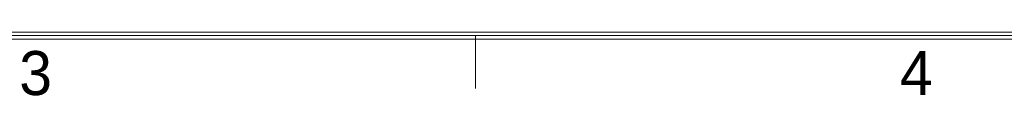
# Model space of a CAD drawing. Header units: millimetres. Extents: x 0 to 427, y 0 to 299.
# Tile 5 of 27: x 144.7 to 207.88, y 0.71 to 4.8. Entities that reach past the tile are written whole.
import ezdxf
from ezdxf.enums import TextEntityAlignment as Align

# ---------------------------------------------------------------- set-up
doc = ezdxf.new("R2010")
doc.units = ezdxf.units.MM
doc.header["$MEASUREMENT"] = 0
doc.layers.add('细实线层', color=7, linetype='Continuous', lineweight=18)
doc.styles.add('鸿蒙CAD', font='txt')

# ---------------------------------------------------------------- blocks, each defined once
blk = doc.blocks.new('Plastic_A3')
at = {"layer": '细实线层'}
for p, q in [((648.257, 338.699), (229.705, 338.699)), ((648.031, 338.925), (229.931, 338.925)), ((647.805, 339.151), (230.157, 339.151)), ((399.431, 338.925), (399.431, 335.535))]:
    blk.add_line(p, q, dxfattribs=at)
at = {"layer": '细实线层', "style": '鸿蒙CAD'}
for s, p in [('3', (370.153, 335.113)), ('4', (426.653, 335.113))]:
    blk.add_text(s, height=2.825, dxfattribs=at).set_placement(p)
for tag, p in [('V1.0', (231.669, 610.156)), ('XXXN', (538.264, 343.003))]:
    blk.add_attdef(tag, p, '', height=2.5, dxfattribs=at)
for tag, height, p in [('XXXE', 2.5, (540.244, 365.066)), ('XXXC', 2.5, (573.268, 365.066)), ('XXXA', 2, (624.026, 365.066)), ('XXXG', 2.5, (497.757, 358.066)), ('XXXD', 2.5, (573.268, 358.066)), ('XXXB', 2.5, (624.026, 358.066)), ('mm', 2.5, (540.244, 358.066)), ('XXXK', 2, (514.008, 357.043)), ('XXXM', 2.5, (501.129, 341.187))]:
    blk.add_attdef(tag, text='', height=height, dxfattribs=at).set_placement(p, align=Align.CENTER)
blk.add_attdef('XXXJ', text='', height=2.5, dxfattribs=at).set_placement((503.315, 352.086), align=Align.MIDDLE_RIGHT)

msp = doc.modelspace()

# ---------------------------------------------------------------- block references
at = {"layer": '细实线层'}
msp.add_blockref('Plastic_A3', (-225.477, -334.353), dxfattribs=at)

doc.saveas('drawing.dxf')
